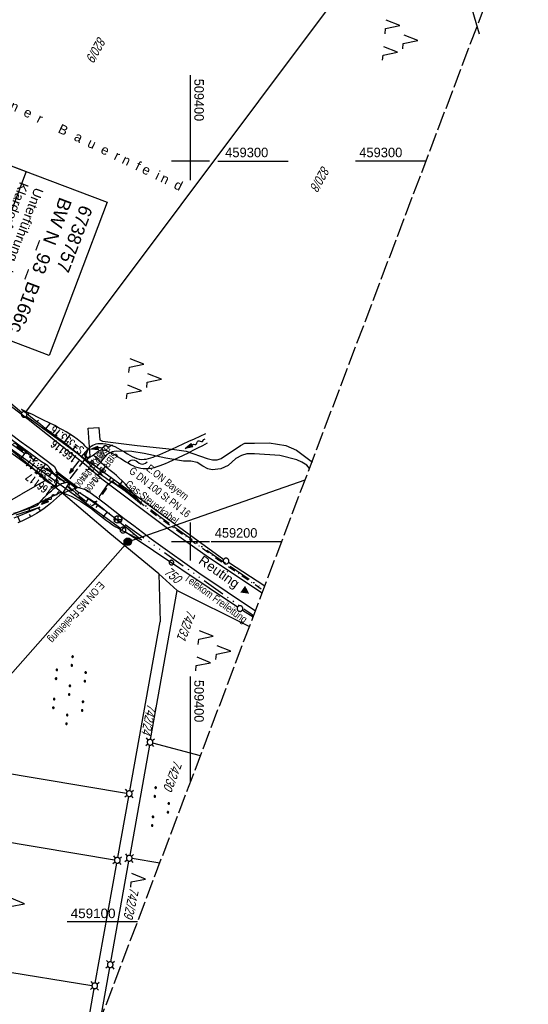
# Model space of a CAD drawing. Extents: x 508892 to 509489, y 458506 to 459473.
# Tile 57 of 63: x 509355 to 509489, y 459078 to 459337. Entities that reach past the tile are written whole.
import ezdxf
from ezdxf.enums import TextEntityAlignment as Align

# ---------------------------------------------------------------- set-up
doc = ezdxf.new("R2010")
doc.units = 0
doc.header["$LTSCALE"] = 10
doc.header["$MEASUREMENT"] = 0
for name, pattern in [('ACAD_ISO13W100', [36, 12, -3, 12, -3, 0, -3, 0, -3]), ('ACAD_ISO14W100', [25.5, 12, -3, 0.5, -3, 0.5, -3, 0.5, -3]), ('AUSGEZOGEN', [0]), ('LT00', [0]), ('LT08', [0.42, 0.2, -0.1, 0.02, -0.1]), ('LT12', [0.4, 0.3, -0.1]), ('LT14', [0.6, 0.5, -0.1]), ('STRICHLINIE2', [0.375, 0.25, -0.125])]:
    doc.linetypes.add(name, pattern=pattern)
doc.layers.get('0').update_dxf_attribs({"linetype": 'LT00'})
for name, color, linetype in [('--EK_BW_TEXT_B', 20, 'LT00'), ('--EK_FBR', 1, 'LT00'), ('--EK_Halt-Pfeil', 4, 'LT00'), ('--EK_Haltung', 7, 'STRICHLINIE2'), ('--EK_Haltung-Text', 140, 'LT00'), ('--EK_Schacht-Text', 5, 'LT00'), ('--EL_Halt-Pfeil', 4, 'LT00'), ('--EL_Haltung', 182, 'STRICHLINIE2'), ('--EL_Haltung-Text', 182, 'LT00'), ('--FLIEßRICHTPFEIL', 180, 'Continuous'), ('--WASSER_NUTZUNG', 180, 'Continuous'), ('BW_TEXT_B', 20, 'AUSGEZOGEN'), ('DFK_BES-NAME', 255, 'LT00'), ('DFK_FLUR_NR', 250, 'LT00'), ('DFK_GZPKT', 250, 'LT00'), ('DFK_KATASTER', 250, 'LT00'), ('DFK_NUTZUNG', 250, 'LT00'), ('DFK_VERMPKT', 252, 'LT00'), ('DL', 182, 'LT12'), ('DL_PFEIL', 201, 'LT00'), ('DL_TEXT', 182, 'LT00'), ('GASLTG', 250, 'ACAD_ISO13W100'), ('GASLTG_TEXT', 250, 'Continuous'), ('ORTSRICHTUNG', 7, 'Continuous'), ('STROM_FREILTG', 80, 'STROMFREILEITUNG'), ('STROM_TEXT', 80, 'Continuous'), ('TELEKOM', 210, 'ACAD_ISO14W100'), ('TELEKOM_TEXT', 210, 'Continuous'), ('V110_RASTER', 250, 'LT00'), ('V111_AFBR_BAB', 250, 'LT00'), ('V111_BOESCH', 250, 'LT00'), ('V111_BOSCHUNG', 250, 'LT00'), ('V111_BR_KAPPE', 30, 'LT00'), ('V111_GRABEN', 250, 'LT00'), ('V111_RASTER', 250, 'LT00'), ('V111_UK_DURCH', 182, 'LT00')]:
    doc.layers.add(name, color=color, linetype=linetype)
doc.layers.add('-BLATT_111-RAND', color=7, linetype='LT14', plot=False)
doc.styles.add('Beschrift', font='ARIAL.TTF')
doc.styles.add('Haltungsbeschriftung', font='ARIAL.TTF', dxfattribs={"width": 0.75})
doc.styles.add('schachtbeschriftung', font='romans.shx', dxfattribs={"width": 0.75, "height": 2})
doc.styles.get("Standard").update_dxf_attribs({"font": 'ARIAL.TTF'})
doc.styles.add('Strom', font='txt-alt.shx')
doc.styles.add('Versorgungsltg', font='ARIAL.TTF', dxfattribs={"width": 0.8, "height": 2})
doc.linetypes.add('STROMFREILEITUNG', pattern='A,12.7,-5.5,["xx",Strom,S=2.5,R=0,X=-2.6,Y=-0.85],-4.35', length=22.55)

# ---------------------------------------------------------------- blocks, each defined once
blk = doc.blocks.new('SYMB7050')
at = {"color": 0, "linetype": 'ByBlock'}
blk.add_lwpolyline([(0, 0), (0, 0.093), (0.046, 0.058)], dxfattribs=at)
blk = doc.blocks.new('SYMB7010')
at = {"color": 0, "linetype": 'ByBlock'}
for points in [[(-0.031408, 0.499213), (-0.093728, 0.49134), (-0.15457, 0.475719), (-0.212975, 0.452595), (-0.268021, 0.422333), (-0.31884, 0.385411), (-0.36463, 0.342411), (-0.40467, 0.29401), (-0.438329, 0.240973), (-0.465074, 0.184136), (-0.484486, 0.124395), (-0.496256, 0.062692), (-0.5002, 0)], [(-0.5002, 0), (-0.496256, -0.062692), (-0.484486, -0.124395), (-0.465075, -0.184136), (-0.438329, -0.240973), (-0.404671, -0.29401), (-0.36463, -0.342411), (-0.31884, -0.385411), (-0.268021, -0.422333), (-0.212975, -0.452595), (-0.154571, -0.475719), (-0.093728, -0.49134), (-0.031408, -0.499213), (0.031408, -0.499213)], [(0.5002, 0), (0.496256, 0.062692), (0.484485, 0.124395), (0.465074, 0.184136), (0.438329, 0.240973), (0.40467, 0.29401), (0.36463, 0.342411), (0.31884, 0.385411), (0.268021, 0.422333), (0.212975, 0.452595), (0.15457, 0.475719), (0.093728, 0.49134), (0.031408, 0.499213), (-0.031408, 0.499213)], [(0.031408, -0.499213), (0.093728, -0.491341), (0.15457, -0.475719), (0.212975, -0.452595), (0.268021, -0.422333), (0.31884, -0.385411), (0.36463, -0.342411), (0.404671, -0.294011), (0.438329, -0.240974), (0.465075, -0.184136), (0.484486, -0.124395), (0.496256, -0.062692), (0.500201, 0)]]:
    blk.add_lwpolyline(points, dxfattribs=at)
blk = doc.blocks.new('SYMB7030')
at = {"color": 0, "linetype": 'ByBlock'}
for p, q in [((-0.353695, 0.353695), (-0.697, 0.697)), ((0.353695, 0.353695), (0.697, 0.697)), ((-0.353695, -0.353695), (-0.697, -0.697)), ((0.353695, -0.353695), (0.697, -0.697))]:
    blk.add_line(p, q, dxfattribs=at)
for points in [[(-0.031408, 0.499213), (-0.093728, 0.49134), (-0.15457, 0.475719), (-0.212975, 0.452595), (-0.268021, 0.422333), (-0.31884, 0.385411), (-0.36463, 0.342411), (-0.40467, 0.29401), (-0.438329, 0.240973), (-0.465074, 0.184136), (-0.484486, 0.124395), (-0.496256, 0.062692), (-0.5002, 0)], [(-0.5002, 0), (-0.496256, -0.062692), (-0.484486, -0.124395), (-0.465074, -0.184136), (-0.438329, -0.240973), (-0.404671, -0.29401), (-0.36463, -0.342411), (-0.31884, -0.385411), (-0.268021, -0.422333), (-0.212975, -0.452595), (-0.15457, -0.475719), (-0.093728, -0.49134), (-0.031408, -0.499213), (0.031408, -0.499213), (0.093728, -0.49134), (0.15457, -0.475719), (0.212975, -0.452595), (0.268021, -0.422333), (0.31884, -0.385411), (0.36463, -0.342411), (0.404671, -0.29401), (0.438329, -0.240973), (0.465075, -0.184136), (0.484486, -0.124395), (0.496256, -0.062692), (0.500201, 0)], [(0.5002, 0), (0.496256, 0.062692), (0.484485, 0.124395), (0.465074, 0.184136), (0.438329, 0.240973), (0.40467, 0.29401), (0.36463, 0.34241), (0.31884, 0.385411), (0.268021, 0.422333), (0.212975, 0.452595), (0.15457, 0.475719), (0.093728, 0.49134), (0.031408, 0.499213), (-0.031408, 0.499213)]]:
    blk.add_lwpolyline(points, dxfattribs=at)
blk = doc.blocks.new('FLIEßRICHTPFEIL')
at = {"layer": '--FLIEßRICHTPFEIL'}
blk.add_hatch(color=256, dxfattribs=at).paths.add_polyline_path([(-1.95, 0.4875), (-1.95, -0.4875), (0, 0)])
for p, q in [((-1.95, 0.4875), (-1.95, -0.4875)), ((-1.95, 0.4875), (0, 0)), ((0, 0), (-1.95, -0.4875))]:
    blk.add_line(p, q, dxfattribs=at)
at = {"layer": '--FLIEßRICHTPFEIL', "start_tangent": (-1, 0), "end_tangent": (-1, 0)}
blk.add_spline([(-1.95, 0), (-2.4375, 0), (-2.925, 0.325), (-3.4125, 0), (-3.9, -0.325), (-4.3875, 0), (-4.875, 0.325), (-5.3625, 0), (-5.85, 0)], degree=3, dxfattribs=at)
blk = doc.blocks.new('SYMB7251')
at = {"color": 0, "linetype": 'ByBlock'}
for points in [[(-0.25, 0), (-0.208333, 0.028889), (-0.166667, 0.051111), (-0.125, 0.06), (-0.083333, 0.051111), (-0.041667, 0.028889), (0, 0)], [(0, 0), (0.041667, -0.028889), (0.083333, -0.051111), (0.125, -0.06), (0.166667, -0.051111), (0.208333, -0.028889), (0.25, 0)]]:
    blk.add_lwpolyline(points, dxfattribs=at)
blk = doc.blocks.new('SYMB7110')
at = {"color": 0, "linetype": 'ByBlock'}
for p, q in [((-0.515, 0.392919), (-0.515, 0.367081)), ((-0.51, 0.362895), (-0.51, 0.397105)), ((-0.505, 0.399164), (-0.505, 0.360836)), ((-0.5, 0.360204), (-0.5, 0.399796)), ((-0.495, 0.399164), (-0.495, 0.360836)), ((-0.49, 0.362895), (-0.49, 0.397105)), ((-0.485, 0.392919), (-0.485, 0.367081)), ((-0.48, 0.379874), (-0.48, 0.380145)), ((-0.285, 0.392919), (-0.285, 0.367081)), ((-0.28, 0.362895), (-0.28, 0.397105)), ((-0.275, 0.399164), (-0.275, 0.360836)), ((-0.27, 0.360204), (-0.27, 0.399796)), ((-0.265, 0.399164), (-0.265, 0.360836)), ((-0.26, 0.362895), (-0.26, 0.397105)), ((-0.255, 0.392919), (-0.255, 0.367081)), ((-0.25, 0.379874), (-0.25, 0.380146)), ((0.255, 0.392919), (0.255, 0.367081)), ((0.26, 0.362895), (0.26, 0.397105)), ((0.265, 0.399164), (0.265, 0.360836)), ((0.27, 0.360204), (0.27, 0.399796)), ((0.275, 0.399164), (0.275, 0.360836)), ((0.28, 0.362895), (0.28, 0.397105)), ((0.285, 0.392919), (0.285, 0.367081)), ((0.29, 0.379874), (0.29, 0.380145)), ((0.485, 0.392919), (0.485, 0.367081)), ((0.49, 0.362895), (0.49, 0.397105)), ((0.495, 0.399164), (0.495, 0.360836)), ((0.5, 0.360204), (0.5, 0.399796)), ((0.505, 0.399164), (0.505, 0.360836)), ((0.51, 0.362895), (0.51, 0.397105)), ((0.515, 0.392919), (0.515, 0.367081)), ((0.52, 0.379874), (0.52, 0.380146)), ((-0.9, 0.012919), (-0.9, -0.012919)), ((-0.895, -0.017106), (-0.895, 0.017105)), ((-0.89, 0.019164), (-0.89, -0.019164)), ((-0.885, -0.019797), (-0.885, 0.019796)), ((-0.88, 0.019164), (-0.88, -0.019164)), ((-0.875, -0.017106), (-0.875, 0.017105)), ((-0.87, 0.012919), (-0.87, -0.012919)), ((-0.865, -0.000126), (-0.865, 0.000145)), ((-0.67, 0.012919), (-0.67, -0.012919)), ((-0.665, -0.017106), (-0.665, 0.017105)), ((-0.66, 0.019164), (-0.66, -0.019164)), ((-0.655, -0.019797), (-0.655, 0.019796)), ((-0.65, 0.019164), (-0.65, -0.019164)), ((-0.645, -0.017106), (-0.645, 0.017105)), ((-0.64, 0.012919), (-0.64, -0.012919)), ((-0.635, -0.000126), (-0.635, 0.000145)), ((-0.13, 0.012919), (-0.13, -0.012919)), ((-0.125, -0.017105), (-0.125, 0.017105)), ((-0.12, 0.019164), (-0.12, -0.019164)), ((-0.115, -0.019796), (-0.115, 0.019796)), ((-0.11, 0.019164), (-0.11, -0.019164)), ((-0.105, -0.017105), (-0.105, 0.017105)), ((-0.1, 0.012919), (-0.1, -0.012919)), ((-0.095, -0.000126), (-0.095, 0.000146)), ((0.1, 0.012919), (0.1, -0.012919)), ((0.105, -0.017105), (0.105, 0.017105)), ((0.11, 0.019164), (0.11, -0.019164)), ((0.115, -0.019796), (0.115, 0.019796)), ((0.12, 0.019164), (0.12, -0.019164)), ((0.125, -0.017105), (0.125, 0.017105)), ((0.13, 0.012919), (0.13, -0.012919)), ((0.135, -0.000126), (0.135, 0.000146)), ((0.64, 0.012919), (0.64, -0.012919)), ((0.645, -0.017105), (0.645, 0.017105)), ((0.65, 0.019164), (0.65, -0.019164)), ((0.655, -0.019796), (0.655, 0.019796)), ((0.66, 0.019164), (0.66, -0.019164)), ((0.665, -0.017105), (0.665, 0.017105)), ((0.67, 0.012919), (0.67, -0.012919)), ((0.675, -0.000126), (0.675, 0.000146)), ((0.87, 0.012919), (0.87, -0.012919)), ((0.875, -0.017105), (0.875, 0.017105)), ((0.88, 0.019164), (0.88, -0.019164)), ((0.885, -0.019796), (0.885, 0.019796)), ((0.89, 0.019164), (0.89, -0.019164)), ((0.895, -0.017105), (0.895, 0.017105)), ((0.9, 0.012919), (0.9, -0.012919)), ((0.905, -0.000126), (0.905, 0.000146)), ((-0.515, -0.367081), (-0.515, -0.392919)), ((-0.51, -0.397105), (-0.51, -0.362895)), ((-0.505, -0.360836), (-0.505, -0.399164)), ((-0.5, -0.399796), (-0.5, -0.360204)), ((-0.495, -0.360836), (-0.495, -0.399164)), ((-0.49, -0.397106), (-0.49, -0.362895)), ((-0.485, -0.367081), (-0.485, -0.392919)), ((-0.48, -0.380126), (-0.48, -0.379855)), ((-0.285, -0.367081), (-0.285, -0.392919)), ((-0.28, -0.397105), (-0.28, -0.362895)), ((-0.275, -0.360836), (-0.275, -0.399164)), ((-0.27, -0.399796), (-0.27, -0.360204)), ((-0.265, -0.360836), (-0.265, -0.399164)), ((-0.26, -0.397105), (-0.26, -0.362895)), ((-0.255, -0.367081), (-0.255, -0.392919)), ((-0.25, -0.380126), (-0.25, -0.379855)), ((0.255, -0.367081), (0.255, -0.392919)), ((0.26, -0.397105), (0.26, -0.362895)), ((0.265, -0.360836), (0.265, -0.399164)), ((0.27, -0.399796), (0.27, -0.360204)), ((0.275, -0.360836), (0.275, -0.399164)), ((0.28, -0.397105), (0.28, -0.362895)), ((0.285, -0.367081), (0.285, -0.392919)), ((0.29, -0.380126), (0.29, -0.379855)), ((0.485, -0.367081), (0.485, -0.392919)), ((0.49, -0.397105), (0.49, -0.362895)), ((0.495, -0.360836), (0.495, -0.399164)), ((0.5, -0.399796), (0.5, -0.360204)), ((0.505, -0.360836), (0.505, -0.399164)), ((0.51, -0.397105), (0.51, -0.362895)), ((0.515, -0.367081), (0.515, -0.392919)), ((0.52, -0.380126), (0.52, -0.379855))]:
    blk.add_line(p, q, dxfattribs=at)
for points in [[(-0.48, 0.38), (-0.481981, 0.388678), (-0.48753, 0.395637), (-0.49555, 0.399499), (-0.50445, 0.399499), (-0.51247, 0.395637), (-0.518019, 0.388678), (-0.52, 0.38), (-0.518019, 0.371322), (-0.51247, 0.364363), (-0.50445, 0.360501), (-0.49555, 0.360501), (-0.48753, 0.364363), (-0.481981, 0.371322), (-0.48, 0.38)], [(-0.25, 0.38), (-0.251981, 0.388678), (-0.25753, 0.395637), (-0.26555, 0.399499), (-0.27445, 0.399499), (-0.28247, 0.395637), (-0.288019, 0.388678), (-0.29, 0.38), (-0.288019, 0.371322), (-0.28247, 0.364363), (-0.27445, 0.360501), (-0.26555, 0.360501), (-0.25753, 0.364363), (-0.251981, 0.371322), (-0.25, 0.38)], [(0.29, 0.38), (0.288019, 0.388678), (0.28247, 0.395637), (0.27445, 0.399499), (0.26555, 0.399499), (0.25753, 0.395637), (0.251981, 0.388678), (0.25, 0.38), (0.251981, 0.371322), (0.25753, 0.364363), (0.26555, 0.360501), (0.27445, 0.360501), (0.28247, 0.364363), (0.288019, 0.371322), (0.29, 0.38)], [(0.52, 0.38), (0.518019, 0.388678), (0.51247, 0.395637), (0.50445, 0.399499), (0.495549, 0.399499), (0.48753, 0.395637), (0.481981, 0.388678), (0.48, 0.38), (0.481981, 0.371322), (0.48753, 0.364363), (0.495549, 0.360501), (0.50445, 0.360501), (0.51247, 0.364363), (0.518019, 0.371322), (0.52, 0.38)], [(-0.865, 0), (-0.866981, 0.008678), (-0.87253, 0.015637), (-0.88055, 0.019498), (-0.88945, 0.019498), (-0.89747, 0.015637), (-0.903019, 0.008678), (-0.905, 0)], [(-0.905, 0), (-0.903019, -0.008678), (-0.89747, -0.015637), (-0.88945, -0.019499), (-0.88055, -0.019499), (-0.87253, -0.015637), (-0.866981, -0.008678), (-0.865, 0)], [(-0.635, 0), (-0.636981, 0.008678), (-0.64253, 0.015637), (-0.65055, 0.019498), (-0.65945, 0.019498), (-0.66747, 0.015637), (-0.673019, 0.008678), (-0.675, 0)], [(-0.675, 0), (-0.673019, -0.008678), (-0.66747, -0.015637), (-0.65945, -0.019499), (-0.65055, -0.019499), (-0.64253, -0.015637), (-0.636981, -0.008678), (-0.635, 0)], [(-0.095, 0), (-0.096981, 0.008678), (-0.10253, 0.015637), (-0.11055, 0.019499), (-0.11945, 0.019499), (-0.12747, 0.015637), (-0.133019, 0.008678), (-0.135, 0)], [(-0.135, 0), (-0.133019, -0.008678), (-0.12747, -0.015637), (-0.11945, -0.019499), (-0.11055, -0.019499), (-0.10253, -0.015637), (-0.096981, -0.008678), (-0.095, 0)], [(0.135, 0), (0.133019, 0.008678), (0.12747, 0.015637), (0.11945, 0.019499), (0.11055, 0.019499), (0.10253, 0.015637), (0.096981, 0.008678), (0.095, 0)], [(0.095, 0), (0.096981, -0.008678), (0.10253, -0.015637), (0.11055, -0.019499), (0.11945, -0.019499), (0.12747, -0.015637), (0.133019, -0.008678), (0.135, 0)], [(0.675, 0), (0.673019, 0.008678), (0.66747, 0.015637), (0.65945, 0.019499), (0.65055, 0.019499), (0.64253, 0.015637), (0.636981, 0.008678), (0.635, 0)], [(0.635, 0), (0.636981, -0.008678), (0.64253, -0.015637), (0.65055, -0.019499), (0.65945, -0.019499), (0.66747, -0.015637), (0.673019, -0.008678), (0.675, 0)], [(0.905, 0), (0.903019, 0.008678), (0.89747, 0.015637), (0.88945, 0.019499), (0.88055, 0.019499), (0.87253, 0.015637), (0.866981, 0.008678), (0.865, 0)], [(0.865, 0), (0.866981, -0.008678), (0.87253, -0.015637), (0.88055, -0.019499), (0.88945, -0.019499), (0.89747, -0.015637), (0.903019, -0.008678), (0.905, 0)], [(-0.48, -0.38), (-0.481981, -0.371322), (-0.48753, -0.364363), (-0.49555, -0.360501), (-0.50445, -0.360501), (-0.51247, -0.364363), (-0.518019, -0.371322), (-0.52, -0.38), (-0.518019, -0.388678), (-0.51247, -0.395637), (-0.50445, -0.399499), (-0.49555, -0.399499), (-0.48753, -0.395637), (-0.481981, -0.388678), (-0.48, -0.38)], [(-0.25, -0.38), (-0.251981, -0.371322), (-0.25753, -0.364363), (-0.26555, -0.360501), (-0.27445, -0.360501), (-0.28247, -0.364363), (-0.288019, -0.371322), (-0.29, -0.38), (-0.288019, -0.388678), (-0.28247, -0.395637), (-0.27445, -0.399499), (-0.26555, -0.399499), (-0.25753, -0.395637), (-0.251981, -0.388678), (-0.25, -0.38)], [(0.29, -0.38), (0.288019, -0.371322), (0.28247, -0.364363), (0.27445, -0.360501), (0.26555, -0.360501), (0.25753, -0.364363), (0.251981, -0.371322), (0.25, -0.38), (0.251981, -0.388678), (0.25753, -0.395637), (0.26555, -0.399499), (0.27445, -0.399499), (0.28247, -0.395637), (0.288019, -0.388678), (0.29, -0.38)], [(0.52, -0.38), (0.518019, -0.371322), (0.51247, -0.364363), (0.50445, -0.360501), (0.495549, -0.360501), (0.48753, -0.364363), (0.481981, -0.371322), (0.48, -0.38), (0.481981, -0.388678), (0.48753, -0.395637), (0.495549, -0.399499), (0.50445, -0.399499), (0.51247, -0.395637), (0.518019, -0.388678), (0.52, -0.38)]]:
    blk.add_lwpolyline(points, dxfattribs=at)
blk = doc.blocks.new('SYMB7221')
at = {"color": 0, "linetype": 'ByBlock'}
for p, q in [((0, 0.435), (-0.11, 0.065)), ((0.11, 0.065), (0, 0.435)), ((0.25, 0.065), (0.11, 0.065)), ((-0.35, -0.065), (-0.46, -0.435)), ((0.35, -0.065), (0.24, -0.435))]:
    blk.add_line(p, q, dxfattribs=at)
for points in [[(-0.1, -0.435), (-0.24, -0.435), (-0.35, -0.065)], [(0.6, -0.435), (0.46, -0.435), (0.35, -0.065)]]:
    blk.add_lwpolyline(points, dxfattribs=at)
blk = doc.blocks.new('SYMB7111')
at = {"color": 0, "linetype": 'ByBlock'}
for p, q in [((-0.13, 0.202919), (-0.13, 0.177081)), ((-0.125, 0.172895), (-0.125, 0.207105)), ((-0.12, 0.209164), (-0.12, 0.170836)), ((-0.115, 0.170204), (-0.115, 0.209796)), ((-0.11, 0.209164), (-0.11, 0.170836)), ((-0.105, 0.172895), (-0.105, 0.207105)), ((-0.1, 0.202919), (-0.1, 0.177081)), ((-0.095, 0.189874), (-0.095, 0.190146)), ((0.1, 0.202919), (0.1, 0.177081)), ((0.105, 0.172895), (0.105, 0.207105)), ((0.11, 0.209164), (0.11, 0.170836)), ((0.115, 0.170204), (0.115, 0.209796)), ((0.12, 0.209164), (0.12, 0.170836)), ((0.125, 0.172895), (0.125, 0.207105)), ((0.13, 0.202919), (0.13, 0.177081)), ((0.135, 0.189874), (0.135, 0.190146)), ((-0.515, -0.177081), (-0.515, -0.202919)), ((-0.51, -0.207105), (-0.51, -0.172895)), ((-0.505, -0.170836), (-0.505, -0.209164)), ((-0.5, -0.209796), (-0.5, -0.170204)), ((-0.495, -0.170836), (-0.495, -0.209164)), ((-0.49, -0.207105), (-0.49, -0.172895)), ((-0.485, -0.177081), (-0.485, -0.202919)), ((-0.48, -0.190126), (-0.48, -0.189854)), ((-0.285, -0.177081), (-0.285, -0.202919)), ((-0.28, -0.207105), (-0.28, -0.172895)), ((-0.275, -0.170836), (-0.275, -0.209164)), ((-0.27, -0.209796), (-0.27, -0.170204)), ((-0.265, -0.170836), (-0.265, -0.209164)), ((-0.26, -0.207105), (-0.26, -0.172895)), ((-0.255, -0.177081), (-0.255, -0.202919)), ((-0.25, -0.190126), (-0.25, -0.189854)), ((0.255, -0.177081), (0.255, -0.202919)), ((0.26, -0.207105), (0.26, -0.172895)), ((0.265, -0.170836), (0.265, -0.209164)), ((0.27, -0.209796), (0.27, -0.170204)), ((0.275, -0.170836), (0.275, -0.209164)), ((0.28, -0.207105), (0.28, -0.172895)), ((0.285, -0.177081), (0.285, -0.202919)), ((0.29, -0.190126), (0.29, -0.189854)), ((0.485, -0.177081), (0.485, -0.202919)), ((0.49, -0.207105), (0.49, -0.172895)), ((0.495, -0.170836), (0.495, -0.209164)), ((0.5, -0.209796), (0.5, -0.170204)), ((0.505, -0.170836), (0.505, -0.209164)), ((0.51, -0.207105), (0.51, -0.172895)), ((0.515, -0.177081), (0.515, -0.202919)), ((0.52, -0.190126), (0.52, -0.189854))]:
    blk.add_line(p, q, dxfattribs=at)
for points in [[(-0.095, 0.19), (-0.096981, 0.198678), (-0.10253, 0.205637), (-0.11055, 0.209499), (-0.11945, 0.209499), (-0.12747, 0.205637), (-0.133019, 0.198678), (-0.135, 0.19), (-0.133019, 0.181322), (-0.12747, 0.174363), (-0.11945, 0.170501), (-0.11055, 0.170501), (-0.10253, 0.174363), (-0.096981, 0.181322), (-0.095, 0.19)], [(0.135, 0.19), (0.133019, 0.198678), (0.12747, 0.205637), (0.11945, 0.209499), (0.11055, 0.209499), (0.10253, 0.205637), (0.096981, 0.198678), (0.095, 0.19), (0.096981, 0.181322), (0.10253, 0.174363), (0.11055, 0.170501), (0.11945, 0.170501), (0.12747, 0.174363), (0.133019, 0.181322), (0.135, 0.19)], [(-0.48, -0.19), (-0.481981, -0.181322), (-0.48753, -0.174363), (-0.49555, -0.170501), (-0.50445, -0.170501), (-0.51247, -0.174363), (-0.518019, -0.181322), (-0.52, -0.19), (-0.518019, -0.198678), (-0.51247, -0.205637), (-0.50445, -0.209499), (-0.49555, -0.209499), (-0.48753, -0.205637), (-0.481981, -0.198678), (-0.48, -0.19)], [(-0.25, -0.19), (-0.251981, -0.181322), (-0.25753, -0.174363), (-0.26555, -0.170501), (-0.27445, -0.170501), (-0.28247, -0.174363), (-0.288019, -0.181322), (-0.29, -0.19), (-0.288019, -0.198678), (-0.28247, -0.205637), (-0.27445, -0.209499), (-0.26555, -0.209499), (-0.25753, -0.205637), (-0.251981, -0.198678), (-0.25, -0.19)], [(0.29, -0.19), (0.288019, -0.181322), (0.28247, -0.174363), (0.27445, -0.170501), (0.26555, -0.170501), (0.25753, -0.174363), (0.251981, -0.181322), (0.25, -0.19), (0.251981, -0.198678), (0.25753, -0.205637), (0.26555, -0.209499), (0.27445, -0.209499), (0.28247, -0.205637), (0.288019, -0.198678), (0.29, -0.19)], [(0.52, -0.19), (0.518019, -0.181322), (0.51247, -0.174363), (0.50445, -0.170501), (0.49555, -0.170501), (0.48753, -0.174363), (0.481981, -0.181322), (0.48, -0.19), (0.481981, -0.198678), (0.48753, -0.205637), (0.49555, -0.209499), (0.50445, -0.209499), (0.51247, -0.205637), (0.518019, -0.198678), (0.52, -0.19)]]:
    blk.add_lwpolyline(points, dxfattribs=at)
blk = doc.blocks.new('SYMB7222')
at = {"color": 0, "linetype": 'ByBlock'}
blk.add_line((0, 0.185), (-0.11, -0.185), dxfattribs=at)
blk.add_lwpolyline([(0.25, -0.185), (0.11, -0.185), (0, 0.185)], dxfattribs=at)
blk = doc.blocks.new('SYMB1107')
at = {"color": 0, "linetype": 'ByBlock'}
for points in [[(-0.2, 0), (-0.196157, 0.039018), (-0.184776, 0.076537), (-0.166294, 0.111114), (-0.141421, 0.141421), (-0.111114, 0.166294), (-0.076537, 0.184776), (-0.039018, 0.196157), (0, 0.2)], [(0, 0.2), (0.039018, 0.196157), (0.076537, 0.184776), (0.111114, 0.166294), (0.141421, 0.141421), (0.166294, 0.111114), (0.184776, 0.076537), (0.196157, 0.039018), (0.2, 0)]]:
    blk.add_lwpolyline(points, dxfattribs=at)
blk = doc.blocks.new('SYMB0070')
at = {"color": 0, "linetype": 'ByBlock'}
for p, q in [((-0.5, 0), (0.2, 0)), ((0.5, 0), (0.2, 0.1)), ((0.2, 0.1), (0.2, 0)), ((0.468, 0), (0.21, 0.086)), ((0.21, 0.086), (0.21, -0.086)), ((0.21, -0.086), (0.468, 0)), ((0.22, -0.072), (0.437, 0)), ((0.23, -0.058), (0.405, 0)), ((0.24, -0.045), (0.374, 0)), ((0.342, 0), (0.25, 0.031)), ((0.25, 0.031), (0.25, -0.031)), ((0.25, -0.031), (0.342, 0)), ((0.26, -0.017), (0.31, 0)), ((0.27, -0.003), (0.279, 0))]:
    blk.add_line(p, q, dxfattribs=at)
for points in [[(0.2, 0), (0.2, -0.1), (0.5, 0)], [(0.437, 0), (0.22, 0.072), (0.22, -0.072)], [(0.405, 0), (0.23, 0.058), (0.23, -0.058)], [(0.374, 0), (0.24, 0.045), (0.24, -0.045)], [(0.31, 0), (0.26, 0.017), (0.26, -0.017)], [(0.279, 0), (0.27, 0.003), (0.27, -0.003)]]:
    blk.add_lwpolyline(points, dxfattribs=at)

msp = doc.modelspace()

# ---------------------------------------------------------------- hatches: boundary and pattern name
at = {"layer": 'STROM_TEXT'}
h = msp.add_hatch(color=256, dxfattribs=at)
edge = h.paths.add_edge_path()
edge.add_arc((509383.53, 459199.91), 1, 0, 360)

# ---------------------------------------------------------------- linework, layer by layer
at = {"layer": '--EK_FBR'}
for points in [[(509418.82, 459186.41), (509404.75, 459195.8), (509393.97, 459203.39), (509376.7, 459216.41), (509372.58, 459219.94), (509357.32, 459232.05), (509338.23, 459246.52)], [(509352.64, 459228.39), (509355.55, 459226.22), (509358.46, 459224.06), (509361.37, 459221.89), (509364.29, 459219.73)], [(509364.29, 459219.73), (509364.92, 459218.38), (509368.9, 459215.3), (509370.32, 459214.26), (509372.71, 459213.61)], [(509372.71, 459213.61), (509375.19, 459211.73), (509377.66, 459209.85), (509380.14, 459207.97), (509382.61, 459206.08), (509385.09, 459204.19), (509386.23, 459203.31), (509387.38, 459202.43), (509388.53, 459201.56), (509389.69, 459200.7), (509390.86, 459199.86), (509402.18, 459191.79), (509417.07, 459181.8)]]:
    msp.add_lwpolyline(points, dxfattribs=at)
at = {"layer": '--EK_Haltung'}
msp.add_line((509372.59, 459222.11), (509367.86, 459215.87), dxfattribs=at)
at = {"layer": '--EL_Haltung'}
msp.add_line((509372.59, 459222.11), (509367.86, 459215.87), dxfattribs=at)
at = {"layer": '-BLATT_111-RAND'}
msp.add_lwpolyline([(509220.39, 459472.62), (508892.48, 458607.69), (509160.85, 458505.95), (509488.75, 459370.88), (509220.39, 459472.62)], dxfattribs=at)
at = {"layer": 'DFK_KATASTER'}
for p, q in [((509356.74, 459234.01), (509456.54, 459367.34)), ((509356.74, 459234.01), (509456.54, 459367.34)), ((509470.59, 459351.1), (509475.87, 459333.43)), ((509470.59, 459351.1), (509475.87, 459333.43)), ((509328.45, 459256.98), (509355.72, 459233.89)), ((509356.9, 459232.97), (509372.79, 459221.41)), ((509373.08, 459229.81), (509375.87, 459229.92)), ((509373.65, 459222.44), (509373.08, 459229.81)), ((509375.87, 459229.92), (509376.16, 459226.71)), ((509362.2, 459216.19), (509350.65, 459225.85)), ((509381.64, 459203.44), (509350.65, 459225.85)), ((509376.16, 459226.71), (509376.9, 459226.34)), ((509376.9, 459226.34), (509385.96, 459225.23)), ((509413.11, 459225.26), (509414.23, 459225.81)), ((509414.23, 459225.81), (509416.84, 459225.88)), ((509416.84, 459225.88), (509420.69, 459225.89)), ((509420.69, 459225.89), (509425.04, 459225.23)), ((509379.43, 459223.56), (509378.04, 459222.86)), ((509380.5, 459223.76), (509379.43, 459223.56)), ((509384.6, 459223.64), (509380.5, 459223.76)), ((509387.84, 459223.15), (509384.6, 459223.64)), ((509385.96, 459225.23), (509395.19, 459224.28)), ((509393.54, 459221.86), (509387.84, 459223.15)), ((509395.19, 459224.28), (509398.88, 459223.72)), ((509398.88, 459223.72), (509404.34, 459221.8)), ((509408.08, 459221.83), (509413.11, 459225.26)), ((509414.82, 459223.02), (509413.42, 459222.61)), ((509416.84, 459223.04), (509414.82, 459223.02)), ((509423.48, 459222.61), (509416.84, 459223.04)), ((509425.04, 459225.23), (509427.85, 459223.97)), ((509427.85, 459223.97), (509432.01, 459220.84)), ((509372.79, 459221.41), (509373.65, 459222.44)), ((509372.79, 459221.41), (509375.3, 459219.59)), ((509376.21, 459220.54), (509375.3, 459219.59)), ((509376.93, 459221.62), (509376.21, 459220.54)), ((509378.04, 459222.86), (509376.93, 459221.62)), ((509398.18, 459221.13), (509393.54, 459221.86)), ((509400.11, 459221.11), (509398.18, 459221.13)), ((509401.75, 459220.77), (509400.11, 459221.11)), ((509403.25, 459219.83), (509401.75, 459220.77)), ((509404.34, 459221.8), (509405.74, 459221.45)), ((509405.74, 459221.45), (509406.97, 459221.43)), ((509406.97, 459221.43), (509408.08, 459221.83)), ((509411.93, 459221.83), (509409.85, 459219.98)), ((509413.42, 459222.61), (509411.93, 459221.83)), ((509427.96, 459221.5), (509423.48, 459222.61)), ((509429.27, 459220.86), (509427.96, 459221.5)), ((509430.55, 459220.06), (509429.27, 459220.86)), ((509375.3, 459219.59), (509408.73, 459195.29)), ((509404.55, 459219.07), (509403.25, 459219.83)), ((509405.67, 459218.83), (509404.55, 459219.07)), ((509407.93, 459219.07), (509405.67, 459218.83)), ((509409.85, 459219.98), (509407.93, 459219.07)), ((509431.24, 459219.18), (509430.55, 459220.06)), ((509362.2, 459216.19), (509355.57, 459212.45)), ((509365.99, 459212.97), (509362.2, 459216.19)), ((509365.99, 459212.97), (509357.98, 459208.99)), ((509378.83, 459202.1), (509365.99, 459212.97)), ((509349.23, 459208.87), (509355.57, 459212.45)), ((509357.98, 459208.99), (509346.61, 459204.4)), ((509382.87, 459202.58), (509412.37, 459182.79)), ((509391.64, 459191.52), (509378.83, 459202.1)), ((509419.5, 459188.23), (509409.97, 459194.44)), ((509391.64, 459191.52), (509391.99, 459178.88)), ((509391.64, 459191.52), (509396.51, 459187.08)), ((509389.5, 459147.95), (509396.51, 459187.08)), ((509396.51, 459187.08), (509415.49, 459177.63)), ((509413.62, 459181.97), (509416.45, 459180.17)), ((509384.03, 459134.46), (509391.99, 459178.88)), ((509249.35, 459156.47), (509383.16, 459133.84)), ((509389.24, 459146.47), (509384.04, 459117.49)), ((509402.61, 459143.67), (509390.09, 459147.02)), ((509242.44, 459139.4), (509380.02, 459116.32)), ((509380.89, 459116.94), (509383.77, 459132.98)), ((509374.98, 459083.94), (509380.63, 459115.46)), ((509379.03, 459089.5), (509383.78, 459116.01)), ((509391.92, 459115.47), (509384.65, 459116.63)), ((509229.27, 459106.85), (509374.11, 459083.32)), ((509376.31, 459074.29), (509378.77, 459088.02)), ((509370.53, 459059.04), (509374.72, 459082.46))]:
    msp.add_line(p, q, dxfattribs=at)
at = {"layer": 'DL'}
msp.add_line((509372.56, 459222.07), (509367.89, 459215.91), dxfattribs=at)
at = {"layer": 'GASLTG', "color": 80, "linetype": 'LT08', "flags": 128}
msp.add_lwpolyline([(509204.62, 459308.34), (509215.18, 459303.75), (509223.77, 459300.14), (509239.57, 459293.36), (509252.65, 459287.26), (509284.34, 459272.2), (509295.24, 459267.47), (509312.21, 459255.93), (509333.83, 459240.4), (509351.62, 459227.3), (509353.6, 459225.77), (509360.89, 459219.83), (509364.81, 459217.06), (509368.09, 459214), (509370.69, 459211.62), (509372.32, 459210.35), (509373.64, 459209.45), (509374.18, 459209.42), (509374.82, 459209.92), (509376.79, 459212.23), (509378.43, 459214.69), (509379.66, 459215.66), (509384.04, 459212.36), (509391.72, 459206.34), (509407.13, 459195.37), (509418.98, 459187.27), (509419.11, 459187.19)], dxfattribs=at)
at = {"layer": 'GASLTG', "ltscale": 0.05, "flags": 128}
msp.add_lwpolyline([(509204.68, 459308.64), (509215.29, 459304.02), (509223.88, 459300.42), (509239.69, 459293.63), (509252.78, 459287.53), (509284.47, 459272.47), (509295.38, 459267.74), (509312.38, 459256.17), (509334, 459240.64), (509351.8, 459227.54), (509353.78, 459226.01), (509361.07, 459220.06), (509365, 459217.29), (509368.29, 459214.22), (509370.88, 459211.85), (509372.5, 459210.59), (509373.74, 459209.74), (509374.08, 459209.73), (509374.61, 459210.14), (509376.55, 459212.41), (509378.21, 459214.89), (509379.66, 459216.04), (509384.22, 459212.6), (509391.9, 459206.58), (509407.3, 459195.62), (509419.15, 459187.52), (509419.22, 459187.47)], dxfattribs=at)
at = {"layer": 'STROM_FREILTG', "ltscale": 0.05, "flags": 128}
msp.add_lwpolyline([(509219.61, 459016.4), (509319.76, 459127.7), (509383.53, 459199.91), (509430.12, 459216.24)], dxfattribs=at)
at = {"layer": 'STROM_TEXT'}
msp.add_circle((509383.53, 459199.91), 1, dxfattribs=at)
at = {"layer": 'TELEKOM', "ltscale": 0.05, "flags": 128}
msp.add_lwpolyline([(509248.75, 459368.27), (509251.72, 459342.05), (509321.7, 459308.13), (509309.93, 459283.32), (509300.5, 459263.06), (509328.87, 459242.78), (509351.18, 459226.91), (509380.92, 459205.78), (509415.57, 459181.23), (509416.59, 459180.54)], dxfattribs=at)
at = {"layer": 'TELEKOM_TEXT'}
for p, q in [((509379.92, 459205.78), (509381.92, 459205.78)), ((509380.92, 459206.78), (509380.92, 459204.78))]:
    msp.add_line(p, q, dxfattribs=at)
msp.add_circle((509380.92, 459205.78), 1, dxfattribs=at)
at = {"layer": 'V110_RASTER'}
for p, q in [((509400, 459304.03), (509400, 459322.53)), ((509407.16, 459300), (509425.66, 459300))]:
    msp.add_line(p, q, dxfattribs=at)
at = {"layer": 'V111_AFBR_BAB'}
for points in [[(509418.82, 459186.41), (509404.75, 459195.8), (509393.97, 459203.39), (509376.7, 459216.41), (509372.58, 459219.94), (509357.32, 459232.05), (509338.23, 459246.52)], [(509352.64, 459228.39), (509355.55, 459226.22), (509358.46, 459224.06), (509361.37, 459221.89), (509364.29, 459219.73)], [(509364.29, 459219.73), (509364.92, 459218.38), (509368.9, 459215.3), (509370.32, 459214.26), (509372.71, 459213.61)], [(509372.71, 459213.61), (509375.19, 459211.73), (509377.66, 459209.85), (509380.14, 459207.97), (509382.61, 459206.08), (509385.09, 459204.19), (509386.23, 459203.31), (509387.38, 459202.43), (509388.53, 459201.56), (509389.69, 459200.7), (509390.86, 459199.86), (509402.18, 459191.79), (509417.07, 459181.8)]]:
    msp.add_lwpolyline(points, dxfattribs=at)
at = {"layer": 'V111_BOESCH'}
for points in [[(509365.26, 459217.52), (509365.04, 459217.5), (509364.82, 459217.49), (509364.62, 459217.52), (509364.39, 459217.62), (509364.19, 459217.78), (509364.01, 459217.98), (509363.84, 459218.21), (509363.68, 459218.45), (509363.4, 459218.85), (509363.12, 459219.21), (509362.82, 459219.55), (509362.5, 459219.86), (509362.13, 459220.16), (509361.73, 459220.43), (509361.31, 459220.69), (509360.88, 459220.94), (509340.53, 459235.87)], [(509364.82, 459214.41), (509364.31, 459214.64), (509363.8, 459214.88), (509363.3, 459215.14), (509362.64, 459215.53), (509362.02, 459215.98), (509361.43, 459216.46), (509360.85, 459216.98), (509360.29, 459217.52), (509359.74, 459218.08), (509359.2, 459218.64), (509338.54, 459233.63)], [(509387.06, 459209.83), (509386.1, 459210.61), (509385.14, 459211.39), (509384.18, 459212.16), (509383.2, 459212.92), (509382.21, 459213.65), (509381.2, 459214.36), (509380.17, 459215.04), (509379.55, 459215.43), (509378.93, 459215.81), (509378.31, 459216.2), (509377.71, 459216.61), (509376.97, 459217.15), (509376.25, 459217.72), (509375.55, 459218.31), (509374.87, 459218.93), (509374.2, 459219.56), (509373.53, 459220.19), (509372.86, 459220.83), (509372.18, 459221.46), (509371.09, 459222.44), (509369.97, 459223.4), (509368.83, 459224.33), (509367.68, 459225.25), (509366.51, 459226.16), (509365.35, 459227.05), (509364.17, 459227.94), (509363, 459228.83), (509361.83, 459229.73), (509360.57, 459230.71), (509359.31, 459231.71), (509358.06, 459232.71), (509356.81, 459233.71), (509355.56, 459234.72)], [(509373.17, 459224.22), (509372.77, 459224.64), (509372.36, 459225.05), (509371.95, 459225.46), (509371.1, 459226.21), (509370.21, 459226.92), (509369.28, 459227.58), (509368.32, 459228.21), (509367.34, 459228.8), (509366.34, 459229.37), (509365.33, 459229.91), (509364.31, 459230.45), (509362.85, 459231.19), (509361.4, 459231.91), (509359.94, 459232.62), (509358.48, 459233.33), (509357.02, 459234.03), (509355.56, 459234.72)], [(509387.06, 459209.83), (509386.38, 459210.74), (509385.69, 459211.65), (509384.99, 459212.55), (509384.28, 459213.44), (509383.55, 459214.31), (509382.79, 459215.15), (509382.01, 459215.97), (509381.2, 459216.75), (509380.56, 459217.31), (509379.91, 459217.87), (509379.25, 459218.41), (509378.58, 459218.95), (509377.91, 459219.48), (509377.26, 459220.03), (509376.61, 459220.59), (509375.99, 459221.17), (509375.38, 459221.77), (509374.96, 459222.23), (509374.55, 459222.7)], [(509366.42, 459212.78), (509366.87, 459212.62), (509367.31, 459212.44), (509368.65, 459211.87), (509369.95, 459211.21), (509371.22, 459210.49), (509372.44, 459209.7), (509373.25, 459209.14), (509374.03, 459208.56), (509374.81, 459207.96), (509375.58, 459207.35), (509376.35, 459206.74), (509377.12, 459206.14), (509377.9, 459205.54), (509378.68, 459204.97), (509379.48, 459204.41), (509380.39, 459203.84), (509381.31, 459203.29), (509382.25, 459202.77), (509383.2, 459202.27), (509384.17, 459201.79), (509385.14, 459201.32), (509386.12, 459200.86), (509387.1, 459200.41)], [(509369.54, 459214.22), (509369.59, 459214.03), (509369.65, 459213.84), (509369.73, 459213.68), (509369.9, 459213.46), (509370.11, 459213.28), (509370.35, 459213.13), (509370.6, 459212.98), (509371.35, 459212.55), (509372.06, 459212.12), (509372.76, 459211.68), (509373.45, 459211.23), (509374.42, 459210.57), (509375.38, 459209.88), (509376.34, 459209.17), (509377.28, 459208.44), (509378.22, 459207.69), (509379.16, 459206.94), (509380.09, 459206.18), (509381.85, 459204.74), (509383.61, 459203.29), (509385.36, 459201.85), (509387.1, 459200.41)]]:
    msp.add_lwpolyline(points, dxfattribs=at)
at = {"layer": 'V111_BOSCHUNG'}
for p, q in [((509357.3, 459233.32), (509357.63, 459233.73)), ((509359.64, 459231.44), (509360.02, 459231.92)), ((509362.01, 459229.59), (509363.13, 459231.04)), ((509364.4, 459227.77), (509365.12, 459228.7)), ((509366.77, 459225.96), (509368.47, 459228.12)), ((509356.9, 459223.86), (509355.21, 459221.53)), ((509369.09, 459224.12), (509370.02, 459225.23)), ((509371.35, 459222.21), (509373.15, 459224.25)), ((509359.29, 459222.1), (509358.48, 459220.93)), ((509361.88, 459220.34), (509359.88, 459217.94)), ((509373.85, 459219.88), (509374.68, 459220.77)), ((509363.68, 459218.46), (509362.95, 459217.14)), ((509376.14, 459217.81), (509377.66, 459219.7)), ((509364.84, 459217.49), (509364.67, 459214.47)), ((509378.6, 459216.02), (509379.26, 459216.94)), ((509381.15, 459214.39), (509382.15, 459215.83)), ((509369.63, 459213.89), (509366.58, 459212.72)), ((509370.8, 459212.87), (509370.13, 459212.17)), ((509383.56, 459212.64), (509383.89, 459213.08)), ((509373.2, 459211.4), (509372.2, 459209.86)), ((509385.9, 459210.78), (509386.13, 459211.07)), ((509357.49, 459208.64), (509357.69, 459208.12)), ((509360.62, 459208.03), (509360.08, 459208.85)), ((509375.69, 459209.65), (509375.14, 459208.89)), ((509378.09, 459207.8), (509376.91, 459206.3)), ((509355.26, 459205.17), (509354.66, 459206.57)), ((509358.01, 459206.47), (509357.69, 459207.08)), ((509380.44, 459205.9), (509379.88, 459205.21)), ((509382.76, 459203.99), (509381.91, 459202.96)), ((509385.08, 459202.08), (509384.86, 459201.82))]:
    msp.add_line(p, q, dxfattribs=at)
at = {"layer": 'V111_BR_KAPPE'}
msp.add_lwpolyline([(509370.21, 459214.23), (509369.97, 459213.93), (509364.63, 459218.09), (509364.84, 459218.4), (509370.21, 459214.23)], dxfattribs=at)
at = {"layer": 'V111_GRABEN'}
for points in [[(509404.34, 459225.82), (509403.11, 459225.17), (509401.87, 459224.52), (509400.63, 459223.87), (509399.37, 459223.22), (509398.09, 459222.58), (509396.79, 459221.96), (509395.47, 459221.34), (509394.11, 459220.73), (509393.38, 459220.42), (509392.65, 459220.13), (509391.91, 459219.85), (509391.18, 459219.6), (509390.44, 459219.39), (509389.71, 459219.22), (509388.99, 459219.11), (509388.29, 459219.06), (509387.6, 459219.07), (509386.91, 459219.17), (509386.24, 459219.33), (509385.58, 459219.56), (509384.92, 459219.85), (509384.27, 459220.18), (509383.61, 459220.55), (509382.94, 459220.96), (509382.26, 459221.39), (509381.57, 459221.83), (509380.84, 459222.28), (509380.1, 459222.73), (509379.56, 459223.04), (509379.01, 459223.33), (509378.46, 459223.59), (509377.92, 459223.79), (509377.4, 459223.94), (509376.9, 459224), (509376.43, 459223.97), (509376, 459223.83), (509375.72, 459223.67), (509375.46, 459223.46), (509375.18, 459223.22), (509374.88, 459222.96), (509374.55, 459222.7), (509374.22, 459222.48), (509373.88, 459222.29), (509373.54, 459222.14), (509373.22, 459222.05), (509372.95, 459222.03), (509372.75, 459222.1), (509372.63, 459222.27), (509372.59, 459222.51), (509372.61, 459222.82), (509372.69, 459223.16), (509372.82, 459223.52), (509372.98, 459223.88), (509373.17, 459224.22), (509373.51, 459224.68), (509373.89, 459225.03), (509374.3, 459225.31), (509374.74, 459225.51), (509375.2, 459225.66), (509375.67, 459225.74), (509376.15, 459225.79), (509376.95, 459225.78), (509377.76, 459225.68), (509378.55, 459225.5), (509379.34, 459225.25), (509380.11, 459224.94), (509380.88, 459224.56), (509381.52, 459224.21), (509382.15, 459223.83), (509382.78, 459223.44), (509383.41, 459223.06), (509384.03, 459222.69), (509384.66, 459222.36), (509385.28, 459222.07), (509385.91, 459221.83), (509386.55, 459221.67), (509387.2, 459221.58), (509387.78, 459221.59), (509388.36, 459221.66), (509388.96, 459221.78), (509389.55, 459221.95), (509390.15, 459222.16), (509390.75, 459222.39), (509391.35, 459222.64), (509391.95, 459222.9), (509393.52, 459223.6), (509395.08, 459224.29), (509396.6, 459224.97), (509398.11, 459225.65), (509399.6, 459226.33), (509401.08, 459227), (509402.55, 459227.67), (509404.02, 459228.34)], [(509353.6, 459207.47), (509355.19, 459207.89), (509356.75, 459208.38), (509358.3, 459208.94), (509359.81, 459209.58), (509360.4, 459210.24), (509360.98, 459210.89), (509361.58, 459211.53), (509362.19, 459212.16), (509362.81, 459212.76), (509363.46, 459213.34), (509364.13, 459213.89), (509364.82, 459214.41), (509365.25, 459214.69), (509365.69, 459214.97), (509366.13, 459215.24)], [(509366.13, 459215.24), (509366.51, 459215.36), (509366.88, 459215.46), (509367.21, 459215.54), (509367.48, 459215.57), (509367.68, 459215.55), (509367.81, 459215.43), (509367.82, 459215.22), (509367.74, 459214.93), (509367.57, 459214.58), (509367.34, 459214.18), (509367.06, 459213.73), (509366.75, 459213.26), (509366.42, 459212.78)], [(509366.42, 459212.78), (509365.62, 459212.06), (509364.82, 459211.35), (509364.01, 459210.64), (509363.19, 459209.96), (509362.36, 459209.29), (509361.51, 459208.65), (509360.64, 459208.04), (509359.5, 459207.31), (509358.32, 459206.64), (509357.12, 459206.02), (509355.88, 459205.44), (509354.62, 459204.91)], [(509360.41, 459208.99), (509358.72, 459208.27), (509357.02, 459207.55), (509355.32, 459206.84), (509353.62, 459206.14)], [(509354.21, 459207.02), (509356.28, 459207.67), (509358.35, 459208.33), (509360.41, 459208.99)]]:
    msp.add_lwpolyline(points, dxfattribs=at)
at = {"layer": 'V111_RASTER'}
for p, q in [((509400, 459295), (509400, 459305)), ((509405, 459300), (509395, 459300)), ((509461.88, 459300), (509443.38, 459300)), ((509400, 459195), (509400, 459205)), ((509395, 459200), (509405, 459200)), ((509405.47, 459200), (509423.97, 459200)), ((509400, 459136.78), (509400, 459164.52)), ((509386.05, 459100), (509367.55, 459100))]:
    msp.add_line(p, q, dxfattribs=at)

# ---------------------------------------------------------------- block references
at = {"layer": '--EK_Halt-Pfeil', "xscale": 4.00000000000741, "yscale": 4, "zscale": 4, "rotation": 232.8468000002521}
msp.add_blockref('SYMB0070', (509369.43, 459219.59), dxfattribs=at)
at = {"layer": '--EL_Halt-Pfeil', "xscale": 4.00000000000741, "yscale": 4, "zscale": 4, "rotation": 232.8468000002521}
msp.add_blockref('SYMB0070', (509369.43, 459219.59), dxfattribs=at)
at = {"layer": '--FLIEßRICHTPFEIL'}
for p, rotation in [((509373.84, 459224.22), 191.4165439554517), ((509398.61, 459224.48), 205.5798398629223), ((509360.81, 459209.69), 216.3422592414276)]:
    msp.add_blockref('FLIEßRICHTPFEIL', p, dxfattribs=dict(at, rotation=rotation))
at = {"layer": '--WASSER_NUTZUNG', "xscale": 9.99999999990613, "yscale": 10.00000000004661, "zscale": 10, "rotation": 0.05951996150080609}
msp.add_blockref('SYMB7251', (509386.11, 459220.89), dxfattribs=at)
at = {"layer": 'DFK_GZPKT', "xscale": 1.500000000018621, "yscale": 1.5, "zscale": 1.5, "rotation": 264.7377099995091}
for name, p in [('SYMB7010', (509356.29, 459233.41)), ('SYMB7010', (509382.25, 459203)), ('SYMB7010', (509409.34, 459194.85)), ('SYMB7010', (509412.99, 459182.37)), ('SYMB7030', (509389.37, 459147.21)), ('SYMB7030', (509383.9, 459133.72)), ('SYMB7030', (509380.76, 459116.2)), ('SYMB7030', (509383.91, 459116.75)), ('SYMB7030', (509378.9, 459088.76)), ('SYMB7030', (509374.85, 459083.2))]:
    msp.add_blockref(name, p, dxfattribs=at)
at = {"layer": 'DFK_KATASTER', "xscale": 10, "yscale": 10, "zscale": 10}
for p, rotation in [((509373.73, 459220.73), 324.0528300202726), ((509364.21, 459214.48), 124.5450600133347)]:
    msp.add_blockref('SYMB7050', p, dxfattribs=dict(at, rotation=rotation))
at = {"layer": 'DFK_NUTZUNG', "yscale": 10, "zscale": 10}
for name, p, xscale, rotation in [('SYMB7221', (509455.35, 459332.04), 10.00000000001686, 264.7377100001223), ('SYMB7221', (509388.07, 459243.06), 10.00000000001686, 264.7377100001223), ('SYMB7221', (509406.26, 459171.56), 10.00000000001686, 264.7377100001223), ('SYMB7110', (509368.21, 459160.91), 9.999999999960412, 264.7377000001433), ('SYMB7111', (509392.28, 459130.14), 9.999999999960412, 264.7377000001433), ('SYMB7222', (509386.36, 459111.42), 10.00000000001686, 264.7377100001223), ('SYMB7221', (509352.09, 459105.18), 10.00000000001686, 264.7377100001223)]:
    msp.add_blockref(name, p, dxfattribs=dict(at, xscale=xscale, rotation=rotation))
at = {"layer": 'DFK_VERMPKT', "xscale": 1.200000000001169, "yscale": 1.200000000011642, "zscale": 1.2, "rotation": 264.7377100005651}
msp.add_blockref('SYMB7010', (509394.99, 459194.45), dxfattribs=at)
at = {"layer": 'DL_PFEIL', "xscale": 4.00000000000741, "yscale": 4, "zscale": 4, "rotation": 232.8468000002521}
msp.add_blockref('SYMB0070', (509369.43, 459219.59), dxfattribs=at)
at = {"layer": 'V111_UK_DURCH', "zscale": 4}
for p, xscale, yscale, rotation in [((509373.04, 459222.71), 4.000000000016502, 3.999999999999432, 143.1686784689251), ((509367.41, 459215.28), 3.999999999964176, 3.999999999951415, 326.605487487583)]:
    msp.add_blockref('SYMB1107', p, dxfattribs=dict(at, xscale=xscale, yscale=yscale, rotation=rotation))

# ---------------------------------------------------------------- texts
at = {"layer": '--EK_Haltung-Text', "style": 'Haltungsbeschriftung', "width": 0.75}
for s, p in [('5.4‰ 9.32m', (509377.62, 459225.43)), ('StBR DN 1400', (509379.66, 459223.89))]:
    msp.add_text(s, height=1.8, rotation=-127.1532, dxfattribs=at).set_placement(p)
at = {"layer": '--EK_Schacht-Text', "style": 'schachtbeschriftung', "width": 0.75}
for s, rotation, p in [('S=353.16', -217.1532, (509372.18, 459224.43)), ('166116', -217.1532, (509370.44, 459222.14)), ('S=353.11', -217.1484, (509365.56, 459215.73)), ('166117', -217.1484, (509363.82, 459213.44))]:
    msp.add_text(s, height=2, rotation=rotation, dxfattribs=at).set_placement(p)
at = {"layer": '--EL_Haltung-Text', "style": 'Haltungsbeschriftung', "width": 0.75}
msp.add_text('StBR DN 1400', height=1.8, rotation=-127.1532, dxfattribs=at).set_placement((509377.03, 459225.17))
at = {"layer": 'DFK_BES-NAME', "insert": (509341.89, 459318.71), "char_height": 2.5, "attachment_point": 7, "rotation": 334.2379}
msp.add_mtext('{\\T2;Kleiner  Bauernfeind}', dxfattribs=at)
at = {"layer": 'DFK_FLUR_NR', "oblique": 13.754, "width": 0.75}
for s, rotation, p in [('820/9', 240.5925, (509375.8, 459332.93)), ('820/8', 240.5925, (509434.61, 459298.96)), ('750', -40.8305, (509392.88, 459191.65)), ('742/31', 249.2379, (509399.19, 459182.18)), ('742/24', 258.7011, (509388.66, 459157.43)), ('742/30', 249.2379, (509395.65, 459142.7)), ('742/29', 257.7323, (509384.1, 459109.14))]:
    msp.add_text(s, height=2.5, rotation=rotation, dxfattribs=at).set_placement(p)
at = {"layer": 'DL_TEXT', "style": 'Haltungsbeschriftung', "width": 0.75}
msp.add_text('StBR 1400', height=1.8, rotation=-127.1532, dxfattribs=at).set_placement((509379.66, 459223.89))
at = {"layer": 'GASLTG_TEXT', "insert": (509391.94, 459212.93), "char_height": 2, "attachment_point": 5, "rotation": 321.8509, "style": 'Versorgungsltg'}
msp.add_mtext('E.ON Bayern\\PG DN 100 St PN 16\\PGas-Steuerkabel', dxfattribs=at)
at = {"layer": 'ORTSRICHTUNG', "insert": (509408.21, 459189.12), "char_height": 2.5, "attachment_point": 8, "rotation": 325.1281, "style": 'Beschrift'}
msp.add_mtext('Reuting ►', dxfattribs=at)
at = {"layer": 'STROM_TEXT', "insert": (509369.81, 459181.52), "char_height": 2, "attachment_point": 5, "rotation": 228.2379, "line_spacing_factor": 1.1, "style": 'Versorgungsltg'}
msp.add_mtext('E.ON MS Freileitung', dxfattribs=at)
at = {"layer": 'TELEKOM_TEXT', "style": 'Versorgungsltg', "width": 0.8}
msp.add_text('Telekom Freileitung', height=2, rotation=323.8256, dxfattribs=at).set_placement((509406.09, 459184.21), align=Align.CENTER)
at = {"layer": 'V110_RASTER'}
for s, rotation, width, p in [(' 509400', -89.9996, 0.955, (509401, 459322.53)), (' 459300', 0.0004, 0.972, (509408.16, 459301))]:
    msp.add_text(s, height=2.5, rotation=rotation, dxfattribs=dict(at, width=width)).set_placement(p)
at = {"layer": 'V111_RASTER'}
for s, rotation, width, p in [(' 459300', 0.0002, 0.972, (509443.38, 459301)), (' 459200', 0.0002, 0.958, (509405.47, 459201)), (' 509400', -89.9998, 0.955, (509401, 459164.52)), (' 459100', 0.0002, 1.01, (509367.55, 459101))]:
    msp.add_text(s, height=2.5, rotation=rotation, dxfattribs=dict(at, width=width)).set_placement(p)

# ---------------------------------------------------------------- next in the draw order: texts
at = {"layer": 'BW_TEXT_B', "insert": (509374.38, 459287.42), "char_height": 2, "width": 37.5546, "attachment_point": 1, "rotation": 249.2379, "style": 'Beschrift', "bg_fill": 3, "box_fill_scale": 1.5, "bg_fill_color": 256, "bg_fill_transparency": 0}
msp.add_mtext('\\pt20;{\\Funir_o|c0;\\H1.75x;6738757\\fArial|b0|i0|c238|p34;\\H0.5714x;\\P\\ptz;\\H1.75x;BW N_93_B1\\fArial|b0|i0|c0|p34;66c\\fArial|b0|i0|c238|p34;\\W0.8;\\P\\H0.3714x;\\W1;\\P\\fArial|b0|i0|c0|p34;\\H1.924x;Unterführung der GVS Klardorf - Reuting\\fArial|b0|i0|c238|p34;\\P\\H0.1999x;\\P\\pt8,20;\\H3.602x;K\\fArial|b0|i0|c0|p34;m^I^I\\fArial|b0|i0|c238|p34;1\\fArial|b0|i0|c0|p34;66.715\\fArial|b0|i0|c238|p34;\\PBw.Wi\\fArial|b0|i0|c0|p34;.^I^I100.00\\fArial|b0|i0|c238|p34; gon\\PL.W.^I\\fArial|b0|i0|c0|p34;                 11.25 \\fArial|b0|i0|c238|p34;m\\P\\fArial|b0|i0|c0|p34;L.H.^I                ^I5.13 m}', dxfattribs=at)

# ---------------------------------------------------------------- next in the draw order: linework, layer by layer
at = {"layer": '--EK_BW_TEXT_B'}
msp.add_lwpolyline([(509356.85, 459297.22), (509341.59, 459256.95), (509322.59, 459264.16), (509337.85, 459304.43)], close=True, dxfattribs=at)
at = {"layer": 'BW_TEXT_B'}
msp.add_lwpolyline([(509378.13, 459289.16), (509362.86, 459248.89), (509325.47, 459263.06), (509340.74, 459303.33)], close=True, dxfattribs=at)

doc.saveas('drawing.dxf')
